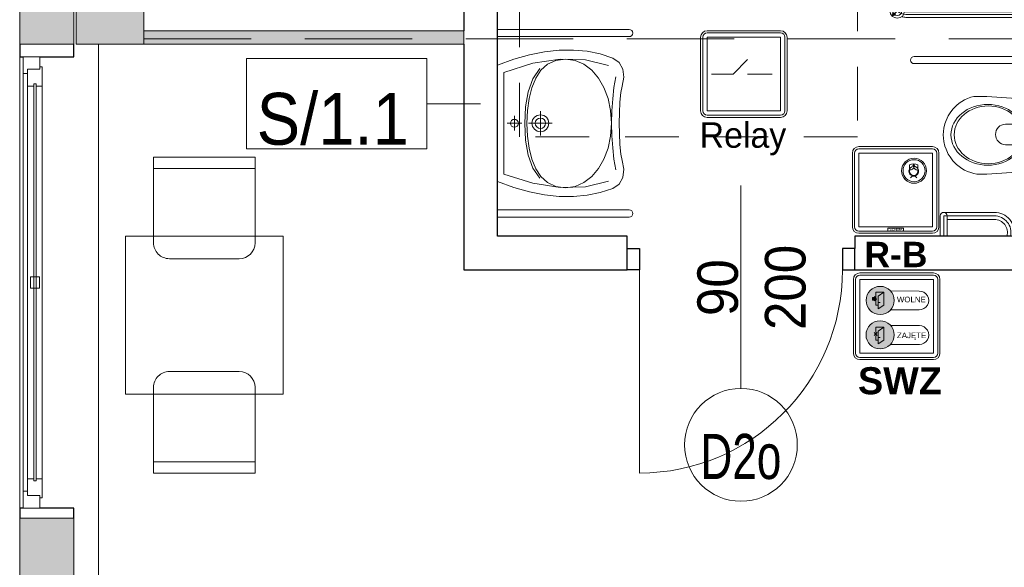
# Model space of a CAD drawing. Header units: centimetres. Extents: x -1253 to 21770, y -8842 to 3590.
# Tile 60 of 120: x -1253 to -816, y 2082 to 2324. Entities that reach past the tile are written whole.
import ezdxf

# ---------------------------------------------------------------- set-up
doc = ezdxf.new("R2010")
doc.units = ezdxf.units.CM
for name, pattern in [('Hidden', [71.4375, 47.625, -23.8125]), ('Ponad', [39.688, 23.813, -15.875]), ('Ukryte', [71.438, 47.625, -23.813])]:
    doc.linetypes.add(name, pattern=pattern)
for name, color, linetype, lineweight in [('A-ANNO-NOTE', 131, 'Continuous', 9), ('A-AREA-IDEN', 2, 'Continuous', 13), ('A-DETL-GENF', 92, 'Continuous', 9), ('A-DETL-HDLN', 90, 'Ukryte', 9), ('A-DETL-MEDM', 33, 'Continuous', 13), ('A-DOOR', 31, 'Continuous', 13), ('A-FLOR-OVHD', 1, 'Ponad', 9), ('A-GLAZ', 151, 'Continuous', 13), ('A-WALL', 113, 'Continuous', 13), ('A-WALL-IDEN', 211, 'Continuous', 13), ('A-WALL-PATT', 111, 'Continuous', 13), ('I-FURN', 30, 'Continuous', 9), ('P-SANR-FIXT', 6, 'Continuous', 9), ('PRZYW_Elementy_inst_przyw', 7, 'Continuous', 9), ('S-COLS', 52, 'Continuous', 13)]:
    doc.layers.add(name, color=color, linetype=linetype, lineweight=lineweight)
doc.styles.add('adam', font='arialbd.ttf')
doc.styles.add('Arial', font='arial.ttf', dxfattribs={"width": 0.9, "height": 18})
doc.styles.add('Arial_1', font='arial.ttf', dxfattribs={"width": 0.7, "height": 20})
doc.styles.add('Arial_11', font='arial.ttf', dxfattribs={"width": 0.85, "height": 23})
doc.styles.add('Arial_12', font='arial.ttf', dxfattribs={"width": 0.9, "height": 23})
doc.styles.add('GENERATED_STYLE_1', font='arial.ttf')

# ---------------------------------------------------------------- blocks, each defined once
blk = doc.blocks.new('M_Concrete-Square-Column - 300 x 300mm-1795931-6_piętro IV __13_80 m_ - stan projektowany')
at = {"layer": 'S-COLS', "lineweight": 9}
blk.add_hatch(color=254, dxfattribs=at).paths.add_polyline_path([(15, -15), (15, 15), (-15, 15), (-15, -15)], flags=0)
for p, q in [((15, 15), (-15, 15)), ((-15, 15), (-15, -15)), ((15, -15), (15, 15)), ((-15, -15), (15, -15))]:
    blk.add_line(p, q, dxfattribs=at)
blk = doc.blocks.new('Blat - Blat-1285693-6_piętro IV __13_80 m_ - stan projektowany')
at = {"layer": 'I-FURN'}
for p, q in [((0, 70), (0, 0)), ((70, 70), (0, 70)), ((70, 0), (70, 70)), ((0, 0), (70, 0))]:
    blk.add_line(p, q, dxfattribs=at)
blk = doc.blocks.new('DRZWI 1S - automatyczna etykieta - Drzwi 90 _łazienkowe_-2364279-6_piętro IV __13_80 m_ - stan projektowany')
at = {"layer": 'A-DETL-GENF'}
for p, q in [((-50.5, 7.5), (-50.5, -2)), ((-45, 7.5), (-50.5, 7.5)), ((-45, -2), (-45, 7.5)), ((50.5, 7.5), (45, 7.5)), ((45, 7.5), (45, -2)), ((50.5, -2), (50.5, 7.5)), ((-50.5, -2), (-45, -2)), ((45, -2), (50.5, -2))]:
    blk.add_line(p, q, dxfattribs=at)
at = {"layer": 'A-DETL-MEDM', "lineweight": 25}
for p, q in [((-45, 7.5), (-50.5, 7.5)), ((-50.5, 7.5), (-50.5, -2)), ((-45, -2), (-45, 7.5)), ((45, -2), (45, 7.5)), ((45, 7.5), (50.5, 7.5)), ((50.5, 7.5), (50.5, -2)), ((-50.5, -2), (-45, -2)), ((50.5, -2), (45, -2))]:
    blk.add_line(p, q, dxfattribs=at)
at = {"layer": 'A-DOOR'}
blk.add_line((45, 7.5), (45, 97.5), dxfattribs=at)
blk.add_arc((45, 7.5), 90, 90, 180, dxfattribs=at)
blk = doc.blocks.new('miska ustępowa dla N_35_5x54 wisząca koło narożna - Type 1-2357505-6_piętro IV __13_80 m_ - stan projektowany')
at = {"layer": 'P-SANR-FIXT'}
for p, q in [((44.09, 92.2), (44.09, 11)), ((47.21, 92.2), (47.21, 11)), ((-23.38, 80.62), (-32.35, 80.62)), ((-23.38, 79.06), (-32.35, 79.06)), ((-23.38, 56.63), (-23.38, 79.06)), ((-21.82, 56.63), (-21.82, 79.06)), ((7.56, 78.51), (9.56, 78.98)), ((9.56, 78.98), (11.02, 79.17)), ((11.02, 79.17), (12.5, 79.25)), ((12.5, 79.25), (13.98, 79.17)), ((13.98, 79.17), (15.44, 78.98)), ((15.44, 78.98), (17.44, 78.51)), ((-32.35, 77.5), (-23.38, 77.5)), ((-24.94, 56.63), (-24.94, 77.5)), ((-0.58, 73.39), (1.02, 74.96)), ((1.02, 74.96), (2.75, 76.27)), ((2.75, 76.27), (4.01, 77.03)), ((4.01, 77.03), (6.13, 78.05)), ((6.13, 78.05), (7.56, 78.51)), ((17.44, 78.51), (18.87, 78.05)), ((18.87, 78.05), (20.99, 77.03)), ((20.99, 77.03), (22.25, 76.27)), ((22.25, 76.27), (23.98, 74.96)), ((23.98, 74.96), (25.58, 73.39)), ((-3.07, 69.78), (-2.34, 71.05)), ((-2.34, 71.05), (-1.51, 72.26)), ((-1.51, 72.26), (-0.58, 73.39)), ((25.58, 73.39), (26.51, 72.26)), ((26.51, 72.26), (27.34, 71.05)), ((27.34, 71.05), (28.07, 69.78)), ((-4.82, 64.32), (-4.57, 65.68)), ((-4.57, 65.68), (-4.19, 67.09)), ((-4.19, 67.09), (-3.69, 68.46)), ((-3.69, 68.46), (-3.07, 69.78)), ((28.07, 69.78), (28.69, 68.46)), ((28.69, 68.46), (29.19, 67.09)), ((29.19, 67.09), (29.57, 65.68)), ((29.57, 65.68), (29.53, 64.32)), ((-4.88, 59.89), (-4.82, 64.32)), ((29.53, 64.32), (29.58, 59.89)), ((-4.56, 55.56), (-4.88, 59.89)), ((29.58, 59.89), (29.22, 55.56)), ((-1.4, 11), (-4.56, 55.56)), ((29.22, 55.56), (26.4, 11)), ((8.17, 46.6), (8.17, 51.72)), ((17.32, 51.72), (17.32, 46.6)), ((16.4, 45.33), (9.09, 45.33)), ((3.32, 37.31), (6.14, 37.31)), ((4.69, 35.9), (4.69, 38.7)), ((18.43, 37.31), (21.25, 37.31)), ((19.8, 35.9), (19.8, 38.7))]:
    blk.add_line(p, q, dxfattribs=at)
for centre in [(4.69, 37.31), (19.8, 37.31)]:
    blk.add_circle(centre, 0.825, dxfattribs=at)
for centre, radius, start, end in [((45.65, 92.2), 1.56, 0, 180), ((-23.38, 79.06), 1.56, 360, 90), ((-23.38, 79.06), 1.56, 270, 360), ((-30.79, 56.63), 5.85, 254.5618, 0), ((-30.79, 56.63), 7.41, 257.8673, 0), ((-30.79, 56.63), 8.97, 260.0004, 0), ((12.74, 51.5), 4.58, 2.8022, 177.1978), ((9.34, 46.48), 1.17, 174.1101, 257.7661), ((16.15, 46.48), 1.17, 282.2339, 5.8899)]:
    blk.add_arc(centre, radius, start, end, dxfattribs=at)
for centre, major_axis, ratio in [((12.55, 59.51), (0, 16.33), 0.823529), ((12.55, 59.26), (0, 15.16), 0.845174)]:
    blk.add_ellipse(centre, major_axis=major_axis, ratio=ratio, dxfattribs=at)
blk = doc.blocks.new('brodzik natryskowy dla N - Type 1-2359080-6_piętro IV __13_80 m_ - stan projektowany')
at = {"layer": 'P-SANR-FIXT'}
for p, q in [((-35.25, 97.25), (-40.13, 102.13)), ((47.11, 102.55), (-33.8, 102.55)), ((-33.8, 101.3), (47.11, 101.3)), ((48.56, 97.25), (53.43, 102.13)), ((47.11, 100.05), (-33.8, 100.05)), ((-40.55, 11.3), (-40.55, 95.8)), ((-39.3, 11), (-39.3, 95.8)), ((-38.05, 11.3), (-38.05, 95.8)), ((51.36, 11.3), (51.36, 95.8)), ((52.61, 11), (52.61, 96)), ((53.86, 11.3), (53.86, 95.8)), ((-26.61, 11.2), (-26.61, 69.6)), ((-23.41, 69.6), (-23.41, 11.2)), ((-22.41, 62.85), (-25.41, 62.85)), ((-22.81, 62.85), (-22.81, 54.35)), ((-22.61, 62.85), (-22.61, 54.35)), ((-22.41, 63.8), (-22.41, 53.4)), ((-22.11, 63.8), (-22.11, 53.4)), ((-21.81, 63.8), (-21.81, 53.4)), ((-21.81, 63.5), (-15.21, 63.5)), ((-21.81, 63.2), (-15.21, 63.2)), ((-21.81, 61.6), (-15.21, 61.6)), ((-21.81, 61.3), (-15.21, 61.3)), ((-15.71, 64.9), (-21.31, 64.9)), ((-15.71, 64.6), (-21.31, 64.6)), ((-15.71, 64.3), (-21.31, 64.3)), ((-15.21, 53.4), (-15.21, 63.8)), ((-14.91, 53.4), (-14.91, 63.8)), ((-14.61, 53.4), (-14.61, 63.8)), ((-21.81, 59.7), (-15.21, 59.7)), ((-21.81, 59.4), (-15.21, 59.4)), ((-21.81, 57.8), (-15.21, 57.8)), ((-21.81, 57.5), (-15.21, 57.5)), ((-5.95, 56.77), (-5.69, 56.88)), ((-5.69, 56.88), (-5.41, 56.96)), ((-5.41, 56.96), (-5.13, 57.01)), ((-5.13, 57.01), (29.82, 57.01)), ((29.82, 57.01), (30.1, 57.01)), ((30.1, 57.01), (30.38, 56.96)), ((30.38, 56.96), (30.65, 56.89)), ((30.65, 56.89), (30.92, 56.78)), ((-22.41, 54.35), (-25.41, 54.35)), ((-21.81, 55.9), (-15.21, 55.9)), ((-21.81, 55.6), (-15.21, 55.6)), ((-21.81, 54), (-15.21, 54)), ((-21.81, 53.7), (-15.21, 53.7)), ((-21.31, 52.9), (-15.71, 52.9)), ((-21.31, 52.6), (-15.71, 52.6)), ((-7.74, 54.37), (-7.7, 54.64)), ((-7.74, 54.09), (-7.74, 54.37)), ((-7.74, 24.55), (-7.74, 54.09)), ((-7.7, 54.64), (-7.62, 54.91)), ((-7.62, 54.91), (-7.52, 55.18)), ((-7.52, 55.18), (-7.4, 55.43)), ((-7.4, 55.43), (-7.25, 55.67)), ((-7.25, 55.67), (-7.07, 55.9)), ((-7.07, 55.9), (-6.88, 56.11)), ((-6.88, 56.11), (-6.67, 56.31)), ((-6.67, 56.31), (-6.44, 56.49)), ((-6.44, 56.49), (-6.2, 56.64)), ((-6.2, 56.64), (-5.95, 56.77)), ((-5.29, 56.03), (-5.37, 32.6)), ((-2.15, 56.03), (-5.29, 56.03)), ((-4.6, 52.36), (-4.48, 52.43)), ((-4.48, 52.43), (-4.35, 52.49)), ((-4.35, 52.49), (-4.21, 52.54)), ((-4.21, 52.54), (-4.07, 52.58)), ((-4.07, 52.58), (-3.93, 52.6)), ((-3.93, 52.6), (-3.78, 52.61)), ((-3.78, 52.61), (-3.63, 52.6)), ((-3.63, 52.6), (-3.48, 52.58)), ((-3.48, 52.58), (-3.34, 52.54)), ((-3.34, 52.54), (-3.21, 52.49)), ((-3.21, 52.49), (-3.08, 52.43)), ((-3.08, 52.43), (-2.96, 52.36)), ((-2.15, 32.63), (-2.15, 56.03)), ((26.92, 56.03), (30.07, 56.03)), ((26.92, 56.03), (26.92, 32.43)), ((30.07, 32.63), (30.07, 56.03)), ((30.92, 56.78), (31.17, 56.66)), ((31.17, 56.66), (31.41, 56.51)), ((31.41, 56.51), (31.64, 56.34)), ((31.64, 56.34), (31.85, 56.14)), ((31.85, 56.14), (32.05, 55.93)), ((32.05, 55.93), (32.22, 55.71)), ((32.22, 55.71), (32.38, 55.46)), ((32.38, 55.46), (32.51, 55.21)), ((32.51, 55.21), (32.61, 54.94)), ((32.61, 54.94), (32.69, 54.67)), ((32.69, 54.67), (32.74, 54.38)), ((32.74, 54.38), (32.74, 24.86)), ((-21.31, 52.3), (-15.71, 52.3)), ((-5.24, 51.15), (-5.23, 51.29)), ((-5.23, 51), (-5.24, 51.15)), ((-5.23, 51.29), (-5.21, 51.44)), ((-5.21, 50.85), (-5.23, 51)), ((-5.21, 51.44), (-5.18, 51.58)), ((-5.18, 50.71), (-5.21, 50.85)), ((-5.18, 51.58), (-5.13, 51.71)), ((-5.13, 50.58), (-5.18, 50.71)), ((-5.13, 51.71), (-5.07, 51.84)), ((-5.07, 50.45), (-5.13, 50.58)), ((-5.07, 51.84), (-4.99, 51.96)), ((-4.99, 50.33), (-5.07, 50.45)), ((-4.99, 51.96), (-4.91, 52.08)), ((-4.91, 50.21), (-4.99, 50.33)), ((-4.91, 52.08), (-4.81, 52.18)), ((-4.81, 50.11), (-4.91, 50.21)), ((-4.81, 52.18), (-4.71, 52.27)), ((-4.71, 50.02), (-4.81, 50.11)), ((-4.71, 52.27), (-4.6, 52.36)), ((-4.6, 49.93), (-4.71, 50.02)), ((-4.48, 49.86), (-4.6, 49.93)), ((-4.35, 49.8), (-4.48, 49.86)), ((-4.21, 49.75), (-4.35, 49.8)), ((-4.07, 49.71), (-4.21, 49.75)), ((-3.93, 49.69), (-4.07, 49.71)), ((-3.78, 49.68), (-3.93, 49.69)), ((-3.48, 49.71), (-3.63, 49.69)), ((-3.34, 49.75), (-3.48, 49.71)), ((-3.21, 49.8), (-3.34, 49.75)), ((-3.08, 49.86), (-3.21, 49.8)), ((-2.96, 49.93), (-3.08, 49.86)), ((-2.96, 52.36), (-2.85, 52.27)), ((-2.85, 50.02), (-2.96, 49.93)), ((-2.85, 52.27), (-2.74, 52.18)), ((-2.74, 50.11), (-2.85, 50.02)), ((-2.74, 52.18), (-2.65, 52.08)), ((-2.65, 50.21), (-2.74, 50.11)), ((-2.65, 52.08), (-2.56, 51.96)), ((-2.56, 50.33), (-2.65, 50.21)), ((-2.56, 51.96), (-2.49, 51.84)), ((-2.49, 50.45), (-2.56, 50.33)), ((-2.49, 51.84), (-2.43, 51.71)), ((-2.43, 50.58), (-2.49, 50.45)), ((-2.43, 51.71), (-2.38, 51.58)), ((-2.38, 50.71), (-2.43, 50.58)), ((-2.38, 51.58), (-2.34, 51.44)), ((-2.34, 50.85), (-2.38, 50.71)), ((-2.34, 51.44), (-2.32, 51.29)), ((-2.32, 51), (-2.34, 50.85)), ((-2.32, 51.29), (-2.31, 51.15)), ((-2.31, 51.15), (-2.32, 51)), ((-45.5, 27.16), (-29.67, 31)), ((-44.99, 32.02), (-31.46, 34.32)), ((-29.67, 31), (-44.99, 32.02)), ((-5.37, 32.6), (-5.32, 31.71)), ((-5.32, 31.71), (-5.19, 30.85)), ((-5.19, 30.85), (-4.98, 30.01)), ((26.92, 32.43), (-2.15, 32.63)), ((-2.03, 31.55), (-2.11, 32.1)), ((-1.89, 31.01), (-2.03, 31.55)), ((-1.71, 30.51), (-1.89, 31.01)), ((26.48, 30.51), (26.66, 31.01)), ((26.66, 31.01), (26.8, 31.55)), ((26.8, 31.55), (26.88, 32.1)), ((29.97, 30.85), (29.75, 30.01)), ((30.1, 31.71), (29.97, 30.85)), ((30.15, 32.6), (30.1, 31.71)), ((-29.41, 26.14), (-45.5, 27.16)), ((-4.98, 30.01), (-4.68, 29.22)), ((-4.68, 29.22), (-4.32, 28.45)), ((-4.32, 28.45), (-3.88, 27.74)), ((-3.88, 27.74), (-3.38, 27.07)), ((-3.38, 27.07), (-2.82, 26.45)), ((-2.82, 26.45), (-2.2, 25.89)), ((-1.47, 30.02), (-1.71, 30.51)), ((-1.19, 29.56), (-1.47, 30.02)), ((-0.87, 29.14), (-1.19, 29.56)), ((-0.51, 28.74), (-0.87, 29.14)), ((-0.12, 28.38), (-0.51, 28.74)), ((0.31, 28.06), (-0.12, 28.38)), ((0.76, 27.79), (0.31, 28.06)), ((1.25, 27.55), (0.76, 27.79)), ((1.76, 27.36), (1.25, 27.55)), ((2.29, 27.23), (1.76, 27.36)), ((2.84, 27.14), (2.29, 27.23)), ((3.4, 27.11), (2.84, 27.14)), ((4.41, 27.12), (3.4, 27.11)), ((3.78, 27.12), (21.37, 27.12)), ((4.41, 23.89), (4.41, 27.12)), ((21.37, 27.12), (21.94, 27.14)), ((21.94, 27.14), (22.49, 27.23)), ((22.49, 27.23), (23.02, 27.36)), ((23.02, 27.36), (23.53, 27.55)), ((23.53, 27.55), (24.01, 27.79)), ((24.01, 27.79), (24.47, 28.06)), ((24.47, 28.06), (24.89, 28.38)), ((24.89, 28.38), (25.29, 28.74)), ((25.29, 28.74), (25.65, 29.14)), ((25.65, 29.14), (25.96, 29.56)), ((25.96, 29.56), (26.24, 30.02)), ((26.24, 30.02), (26.48, 30.51)), ((27.59, 26.45), (26.98, 25.89)), ((28.16, 27.07), (27.59, 26.45)), ((28.66, 27.74), (28.16, 27.07)), ((29.09, 28.45), (28.66, 27.74)), ((29.46, 29.22), (29.09, 28.45)), ((29.75, 30.01), (29.46, 29.22)), ((-46.26, 23.33), (-29.41, 26.14)), ((-29.41, 21.8), (-46.26, 23.33)), ((-7.7, 24.28), (-7.74, 24.55)), ((-7.62, 24.01), (-7.7, 24.28)), ((-7.51, 23.75), (-7.62, 24.01)), ((-7.38, 23.5), (-7.51, 23.75)), ((-7.23, 23.25), (-7.38, 23.5)), ((-7.05, 23.02), (-7.23, 23.25)), ((-6.85, 22.81), (-7.05, 23.02)), ((-6.64, 22.61), (-6.85, 22.81)), ((-6.41, 22.43), (-6.64, 22.61)), ((-6.17, 22.27), (-6.41, 22.43)), ((-5.92, 22.14), (-6.17, 22.27)), ((-5.66, 22.03), (-5.92, 22.14)), ((-5.39, 21.95), (-5.66, 22.03)), ((-5.12, 21.9), (-5.39, 21.95)), ((-4.84, 21.88), (-5.12, 21.9)), ((10.32, 21.88), (-4.84, 21.88)), ((-2.2, 25.89), (-1.53, 25.38)), ((-1.53, 25.38), (-0.81, 24.95)), ((-0.81, 24.95), (-0.05, 24.58)), ((-0.05, 24.58), (0.75, 24.29)), ((0.75, 24.29), (1.58, 24.07)), ((1.58, 24.07), (2.44, 23.94)), ((2.44, 23.94), (4.41, 23.89)), ((22.33, 23.94), (3.78, 23.89)), ((11.19, 23.94), (13.8, 23.94)), ((11.19, 21.67), (11.19, 23.94)), ((13.8, 23.94), (13.8, 21.67)), ((30.14, 21.88), (14.73, 21.88)), ((23.2, 24.07), (22.33, 23.94)), ((24.03, 24.29), (23.2, 24.07)), ((24.83, 24.58), (24.03, 24.29)), ((25.59, 24.95), (24.83, 24.58)), ((26.31, 25.38), (25.59, 24.95)), ((26.98, 25.89), (26.31, 25.38)), ((30.36, 21.95), (30.1, 21.9)), ((30.62, 22.03), (30.14, 21.88)), ((30.87, 22.14), (30.62, 22.03)), ((31.12, 22.28), (30.87, 22.14)), ((31.36, 22.44), (31.12, 22.28)), ((31.59, 22.62), (31.36, 22.44)), ((31.81, 22.82), (31.59, 22.62)), ((32.01, 23.04), (31.81, 22.82)), ((32.19, 23.27), (32.01, 23.04)), ((32.35, 23.52), (32.19, 23.27)), ((32.49, 23.77), (32.35, 23.52)), ((32.6, 24.04), (32.49, 23.77)), ((32.68, 24.31), (32.6, 24.04)), ((32.74, 24.58), (32.68, 24.31)), ((32.74, 24.86), (32.74, 24.58)), ((-45.75, 19.5), (-29.41, 21.8)), ((-28.14, 17.71), (-45.75, 19.5)), ((-44.99, 15.67), (-28.14, 17.71)), ((10.54, 20.79), (14.45, 20.79)), ((10.54, 11.52), (10.54, 20.79)), ((14.44, 21.54), (10.55, 21.51)), ((13.8, 21.67), (11.19, 21.67)), ((14.45, 11.52), (14.45, 20.79)), ((-27.37, 14.39), (-44.99, 15.67)), ((-44.73, 12.86), (-27.37, 14.39)), ((-42.55, 11.3), (-42.55, 11)), ((-36.05, 11.3), (-42.55, 11.3)), ((-36.05, 11), (-36.05, 11.3)), ((14.45, 11.52), (10.54, 11.52)), ((49.36, 11.3), (49.36, 11)), ((55.86, 11.3), (49.36, 11.3)), ((55.86, 11), (55.86, 11.3))]:
    blk.add_line(p, q, dxfattribs=at)
for centre, radius in [((-37.69, 99.69), 3.25), ((-39.18, 101.17), 0.62), ((-37.69, 99.69), 2.1), ((-39.18, 101.17), 0.32), ((51, 99.69), 3.25), ((51, 99.69), 2.1), ((52.48, 101.17), 0.62), ((52.48, 101.17), 0.32), ((-36.21, 98.2), 0.62), ((-36.21, 98.2), 0.32), ((49.51, 98.2), 0.62), ((49.51, 98.2), 0.32), ((-3.85, 51.24), 1.5), ((28.59, 51.18), 1.5), ((-3.77, 33.05), 1.5), ((28.71, 33.24), 1.5), ((12.42, 25.5), 1.5)]:
    blk.add_circle(centre, radius, dxfattribs=at)
for centre, radius, start, end in [((-33.8, 95.8), 5.5, 90, 180), ((-33.8, 95.8), 6.75, 90, 106.4965), ((47.11, 95.8), 6.75, 73.5035, 90), ((47.11, 95.8), 5.5, 0, 90), ((-33.8, 95.8), 6.75, 163.5035, 180), ((-33.8, 95.8), 4.25, 171.1489, 180), ((-33.8, 95.8), 4.25, 90, 98.8511), ((47.11, 95.8), 4.25, 81.1489, 90), ((47.11, 95.8), 4.25, 0, 8.8511), ((47.11, 95.8), 6.75, 0, 16.4965), ((-25.01, 69.6), 1.6, 0, 180), ((-21.31, 63.8), 1.1, 90, 180), ((-21.31, 63.8), 0.8, 90, 180), ((-21.31, 63.8), 0.5, 90, 180), ((-15.71, 63.8), 1.1, 0, 90), ((-15.71, 63.8), 0.8, 0, 90), ((-15.71, 63.8), 0.5, 0, 90), ((-21.31, 53.4), 1.1, 180, 270), ((-21.31, 53.4), 0.8, 180, 270), ((-21.31, 53.4), 0.5, 180, 270), ((-15.71, 53.4), 0.5, 270, 0), ((-15.71, 53.4), 0.8, 270, 0), ((-15.71, 53.4), 1.1, 270, 0)]:
    blk.add_arc(centre, radius, start, end, dxfattribs=at)
blk.add_ellipse((-23.14, 58.6), major_axis=(0, 0.325), ratio=0.224951, dxfattribs=at)
blk = doc.blocks.new('umywalka dla N_65x56 koło - Type 1-2359175-6_piętro IV __13_80 m_ - stan projektowany')
at = {"layer": 'P-SANR-FIXT'}
for p, q in [((-29.1, -65.9), (-29.1, -7.5)), ((-25.9, -65.9), (-25.9, -7.5)), ((-15.89, -14.7), (-13.31, -7.5)), ((38.31, -7.5), (40.89, -14.7)), ((50.9, -65.9), (50.9, -7.5)), ((54.1, -7.5), (54.1, -65.9)), ((-14.09, -23.15), (-10.01, -10.3)), ((-10.01, -10.3), (12.5, -10.3)), ((12.5, -10.3), (35.01, -10.3)), ((12.5, -18.23), (12.5, -11.72)), ((35.01, -10.3), (39.09, -23.15)), ((-17.85, -21.67), (-15.89, -14.7)), ((15.75, -14.98), (9.25, -14.98)), ((10.89, -14.3), (10.75, -14.98)), ((10.75, -14.98), (10.89, -15.66)), ((11.26, -13.74), (10.89, -14.3)), ((10.89, -15.66), (11.26, -16.21)), ((11.82, -13.36), (11.26, -13.74)), ((11.26, -16.21), (11.82, -16.59)), ((12.5, -13.22), (11.82, -13.36)), ((11.82, -16.59), (12.5, -16.73)), ((13.18, -13.36), (12.5, -13.22)), ((12.5, -16.73), (13.18, -16.59)), ((13.74, -13.74), (13.18, -13.36)), ((13.18, -16.59), (13.74, -16.21)), ((14.11, -14.3), (13.74, -13.74)), ((13.74, -16.21), (14.11, -15.66)), ((14.25, -14.98), (14.11, -14.3)), ((14.11, -15.66), (14.25, -14.98)), ((40.89, -14.7), (42.85, -21.67)), ((-19.18, -28.39), (-17.85, -21.67)), ((-1.64, -21.13), (-7.38, -23.21)), ((-3.39, -22.67), (1.45, -21.46)), ((5.06, -19.92), (-1.64, -21.13)), ((1.45, -21.46), (6.76, -20.76)), ((12.43, -19.54), (5.06, -19.92)), ((6.76, -20.76), (12.43, -20.54)), ((19.81, -19.92), (12.43, -19.54)), ((12.43, -20.54), (18.1, -20.76)), ((12.5, -31.76), (12.5, -21.26)), ((18.1, -20.76), (23.42, -21.46)), ((26.51, -21.13), (19.81, -19.92)), ((23.42, -21.46), (28.26, -22.67)), ((32.25, -23.21), (26.51, -21.13)), ((42.85, -21.67), (44.18, -28.39)), ((-15.95, -35.24), (-14.09, -23.15)), ((-7.38, -23.21), (-11.89, -26.24)), ((-11.14, -26.76), (-7.63, -24.42)), ((-7.63, -24.42), (-3.39, -22.67)), ((9.04, -25.06), (8.75, -26.51)), ((9.85, -23.86), (9.04, -25.06)), ((11.04, -23.06), (9.85, -23.86)), ((10.38, -25.62), (10.2, -26.51)), ((10.87, -24.89), (10.38, -25.62)), ((11.61, -24.39), (10.87, -24.89)), ((12.5, -22.76), (11.04, -23.06)), ((12.5, -24.21), (11.61, -24.39)), ((13.96, -23.06), (12.5, -22.76)), ((13.39, -24.39), (12.5, -24.21)), ((14.13, -24.89), (13.39, -24.39)), ((15.15, -23.86), (13.96, -23.06)), ((14.62, -25.62), (14.13, -24.89)), ((14.8, -26.51), (14.62, -25.62)), ((15.96, -25.06), (15.15, -23.86)), ((16.25, -26.51), (15.96, -25.06)), ((28.26, -22.67), (32.5, -24.42)), ((36.76, -26.24), (32.25, -23.21)), ((32.5, -24.42), (36.01, -26.76)), ((39.09, -23.15), (40.95, -35.24)), ((-19.89, -34.88), (-19.18, -28.39)), ((-15.49, -33.33), (-13.8, -29.72)), ((-13.8, -29.72), (-11.14, -26.76)), ((7.16, -26.51), (17.84, -26.51)), ((8.75, -26.51), (9.04, -27.97)), ((9.04, -27.97), (9.85, -29.16)), ((9.85, -29.16), (11.04, -29.97)), ((10.2, -26.51), (10.38, -27.41)), ((10.38, -27.41), (10.87, -28.14)), ((10.87, -28.14), (11.61, -28.63)), ((11.04, -29.97), (12.5, -30.26)), ((11.61, -28.63), (12.5, -28.81)), ((12.5, -28.81), (13.39, -28.63)), ((12.5, -30.26), (13.96, -29.97)), ((13.39, -28.63), (14.13, -28.14)), ((13.96, -29.97), (15.15, -29.16)), ((14.13, -28.14), (14.62, -27.41)), ((14.62, -27.41), (14.8, -26.51)), ((15.15, -29.16), (15.96, -27.97)), ((15.96, -27.97), (16.25, -26.51)), ((36.01, -26.76), (38.67, -29.72)), ((38.67, -29.72), (40.36, -33.33)), ((44.18, -28.39), (44.89, -34.88)), ((-19.97, -41.14), (-19.89, -34.88)), ((-16.08, -37.64), (-15.49, -33.33)), ((40.36, -33.33), (40.95, -37.64)), ((44.89, -34.88), (44.97, -41.14)), ((-15.49, -41.92), (-16.08, -37.64)), ((-15.64, -46.48), (-15.95, -35.24)), ((40.95, -37.64), (40.36, -41.92)), ((40.95, -35.24), (40.64, -46.48)), ((-19.42, -47.19), (-19.97, -41.14)), ((-13.79, -45.83), (-15.49, -41.92)), ((40.36, -41.92), (38.68, -45.83)), ((44.97, -41.14), (44.42, -47.19)), ((-18.22, -53.01), (-19.42, -47.19)), ((-13.17, -56.78), (-15.64, -46.48)), ((-11.11, -49.31), (-13.79, -45.83)), ((38.68, -45.83), (36.03, -49.31)), ((40.64, -46.48), (38.17, -56.78)), ((44.42, -47.19), (43.22, -53.01)), ((-7.59, -52.29), (-11.11, -49.31)), ((-3.33, -54.72), (-7.59, -52.29)), ((32.54, -52.29), (28.31, -54.72)), ((36.03, -49.31), (32.54, -52.29)), ((-16.38, -58.62), (-18.22, -53.01)), ((1.52, -56.54), (-3.33, -54.72)), ((6.84, -57.67), (1.52, -56.54)), ((23.49, -56.54), (18.18, -57.67)), ((28.31, -54.72), (23.49, -56.54)), ((43.22, -53.01), (41.38, -58.62)), ((-14.43, -61.47), (-16.38, -58.62)), ((-8.14, -60.01), (-3.44, -59.13)), ((-3.44, -59.13), (1.64, -58.58)), ((1.64, -58.58), (6.99, -58.24)), ((12.52, -58.06), (6.84, -57.67)), ((6.99, -58.24), (12.48, -58.02)), ((12.48, -58.02), (17.98, -58.24)), ((18.18, -57.67), (12.52, -58.06)), ((17.98, -58.24), (23.33, -58.58)), ((23.33, -58.58), (28.41, -59.13)), ((28.41, -59.13), (33.11, -60.01)), ((41.38, -58.62), (39.43, -61.47)), ((-11.49, -63.08), (-14.43, -61.47)), ((-7.9, -63.51), (-11.49, -63.08)), ((-3.96, -62.78), (-7.9, -63.51)), ((-1.14, -62.22), (-3.96, -62.78)), ((3.08, -61.79), (-1.14, -62.22)), ((7.9, -61.54), (3.08, -61.79)), ((12.5, -61.51), (7.9, -61.54)), ((17.1, -61.54), (12.5, -61.51)), ((21.92, -61.79), (17.1, -61.54)), ((26.14, -62.22), (21.92, -61.79)), ((28.96, -62.78), (26.14, -62.22)), ((32.9, -63.51), (28.96, -62.78)), ((36.49, -63.08), (32.9, -63.51)), ((39.43, -61.47), (36.49, -63.08))]:
    blk.add_line(p, q, dxfattribs=at)
for centre in [(-27.5, -65.9), (52.5, -65.9)]:
    blk.add_arc(centre, 1.6, 180, 0, dxfattribs=at)
blk = doc.blocks.new('krzesło - krzesło-823058-6_piętro IV __13_80 m_ - stan projektowany')
at = {"layer": 'I-FURN'}
for p, q in [((-22.5, 22.5), (-22.5, -15.5)), ((22.5, 22.5), (-22.5, 22.5)), ((22.5, -15.5), (22.5, 22.5)), ((22.5, 17.5), (-22.5, 17.5)), ((-15.5, -22.5), (15.5, -22.5))]:
    blk.add_line(p, q, dxfattribs=at)
for centre, start, end in [((-15.5, -15.5), 180, 270), ((15.5, -15.5), 270, 0)]:
    blk.add_arc(centre, 7, start, end, dxfattribs=at)
blk = doc.blocks.new('krzesło - krzesło-1270919-6_piętro IV __13_80 m_ - stan projektowany')
at = {"layer": 'I-FURN'}
for p, q in [((-15.5, 22.5), (15.5, 22.5)), ((-22.5, -22.5), (-22.5, 15.5)), ((22.5, 15.5), (22.5, -22.5)), ((22.5, -17.5), (-22.5, -17.5)), ((22.5, -22.5), (-22.5, -22.5))]:
    blk.add_line(p, q, dxfattribs=at)
for centre, start, end in [((-15.5, 15.5), 90, 180), ((15.5, 15.5), 360, 90)]:
    blk.add_arc(centre, 7, start, end, dxfattribs=at)
blk = doc.blocks.new('Okno - automatyczna etykieta - 200x165 _projektowane_-2617392-6_piętro IV __13_80 m_ - stan projektowany')
at = {"layer": 'A-GLAZ'}
for p, q in [((-92.5, 10.5), (-100, 10.5)), ((-100, 10.5), (-100, 3)), ((-100, 10.5), (100, 10.5)), ((-92.5, 8.5), (-92.5, 10.5)), ((92.5, 10.5), (-92.5, 10.5)), ((100, 10.5), (92.5, 10.5)), ((92.5, 10.5), (92.5, 8.5)), ((100, 3), (100, 10.5)), ((-87, 8.5), (-94.5, 8.5)), ((-94.5, 8.5), (-94.5, 3)), ((-94.5, 3), (-94.5, 8.5)), ((-94.5, 8.5), (-92.5, 8.5)), ((88, 5.75), (-88, 5.75)), ((-88, 5.75), (-88, 4.75)), ((-88, 4.75), (-88, 5.75)), ((-88, 5.75), (-87, 5.75)), ((-88, 4.75), (88, 4.75)), ((-87, 4.75), (-88, 4.75)), ((-87, 5.75), (-87, 8.5)), ((87, 8.5), (-87, 8.5)), ((-87, 2), (-87, 4.75)), ((2.5, 7.25), (-2.5, 7.25)), ((-2.5, 7.25), (-2.5, 3.25)), ((2.5, 3.25), (2.5, 7.25)), ((94.5, 8.5), (87, 8.5)), ((87, 8.5), (87, 5.75)), ((87, 5.75), (88, 5.75)), ((87, 4.75), (87, 2)), ((88, 4.75), (87, 4.75)), ((88, 4.75), (88, 5.75)), ((88, 5.75), (88, 4.75)), ((92.5, 8.5), (94.5, 8.5)), ((94.5, 3), (94.5, 8.5)), ((94.5, 8.5), (94.5, 3)), ((-100, 3), (-94.5, 3)), ((-94.5, 3), (-95.5, 3)), ((-95.5, 3), (-95.5, 2)), ((-95.5, 2), (-87, 2)), ((87, 2), (-87, 2)), ((-2.5, 3.25), (2.5, 3.25)), ((87, 2), (95.5, 2)), ((95.5, 3), (94.5, 3)), ((94.5, 3), (100, 3)), ((95.5, 2), (95.5, 3))]:
    blk.add_line(p, q, dxfattribs=at)
blk = doc.blocks.new('ET sciana_AT7 - 10mm-2270614-6_piętro IV __13_80 m_ - stan projektowany')
at = {"layer": 'A-WALL-IDEN'}
for p, q in [((-0.4, 0.196875), (0.4, 0.196875)), ((-0.4, -0.203125), (-0.4, 0.196875)), ((0.4, 0.196875), (0.4, -0.203125)), ((-0.4, -0.203125), (0.4, -0.203125))]:
    blk.add_line(p, q, dxfattribs=at)
blk = doc.blocks.new('Ikona2')
at = {"layer": 'PRZYW_Elementy_inst_przyw'}
h = blk.add_hatch(color=106, dxfattribs=at)
h.dxf.hatch_style = 1
h.paths.add_polyline_path([(0.1, -0.27), (-0.1, -0.27), (-0.1, -0.5), (0.1, -0.5)])
h.paths.add_polyline_path([(0.1, -0.5), (-0.1, -0.5), (-0.1, -0.7), (0.1, -0.7)])
h.paths.add_polyline_path([(0.34, -0.5), (0.1, -0.5), (0.1, -0.7), (0.34, -0.7)])
h.paths.add_polyline_path([(-0.1, -0.5), (-0.34, -0.5), (-0.34, -0.7), (-0.1, -0.7)])
h.paths.add_polyline_path([(0.1, -0.7), (-0.1, -0.7), (-0.1, -0.94), (0.1, -0.94)])
at = {"layer": 'PRZYW_Elementy_inst_przyw', "color": 106}
for p, q in [((-1.58, -1.86), (-1.58, -0.37)), ((1.58, -1.86), (1.58, -0.37))]:
    blk.add_line(p, q, dxfattribs=at)
for points in [[(0.34, -0.5), (0.34, -0.7), (-0.34, -0.7), (-0.34, -0.5)], [(-0.1, -0.27), (0.1, -0.27), (0.1, -0.94), (-0.1, -0.94)]]:
    blk.add_lwpolyline(points, close=True, dxfattribs=at)
for centre, radius, start, end in [((0, -3.55), 3.55, 63.5398, 116.4602), ((0, -2.84), 1.85, 31.7978, 276.8309), ((0.01, -2.9), 1.6, 156.7793, 23.2207), ((0, -2.85), 1.65, 89.6447, 89.8927), ((-0.01, -2.84), 1.86, 277.2029, 31.4258), ((0, -6.13), 1.43, 32.8175, 147.1825)]:
    blk.add_arc(centre, radius, start, end, dxfattribs=at)
at = {"layer": 'PRZYW_Elementy_inst_przyw', "color": 106, "lineweight": 5}
for centre, start, end in [((-1.13, -1.18), 253.1892, 358.3615), ((1.15, -1.18), 181.6385, 286.8108)]:
    blk.add_arc(centre, 1.14, start, end, dxfattribs=at)
blk = doc.blocks.new('R-B')
at = {"layer": 'PRZYW_Elementy_inst_przyw'}
for p, q in [((16.32, 0), (-16.32, 0)), ((-19.2, -2.88), (-19.2, -35.52)), ((-18.24, -2.88), (-18.24, -35.52)), ((-16.32, -0.96), (16.32, -0.96)), ((18.24, -2.88), (18.24, -35.52)), ((19.2, -35.52), (19.2, -2.88)), ((-16.32, -37.44), (16.32, -37.44)), ((-16.32, -38.4), (16.32, -38.4))]:
    blk.add_line(p, q, dxfattribs=at)
at = {"layer": 'PRZYW_Elementy_inst_przyw', "color": 7}
blk.add_lwpolyline([(-16.32, -2.88), (16.32, -2.88), (16.32, -35.52), (-16.32, -35.52)], close=True, dxfattribs=at)
at = {"layer": 'PRZYW_Elementy_inst_przyw', "color": 0}
blk.add_lwpolyline([(-3.49, -36.08), (3.49, -36.08), (3.49, -37.44), (-3.49, -37.44)], close=True, dxfattribs=at)
at = {"layer": 'PRZYW_Elementy_inst_przyw', "lineweight": 5}
for radius in [5.55, 4.87]:
    blk.add_circle((8.16, -10.7), radius, dxfattribs=at)
at = {"layer": 'PRZYW_Elementy_inst_przyw'}
for centre, radius, start, end in [((-16.32, -2.88), 2.88, 90, 180), ((16.32, -2.88), 2.88, 0, 90), ((-16.32, -2.88), 1.92, 90, 180), ((16.32, -2.88), 1.92, 0, 90), ((-16.32, -35.52), 2.88, 180, 270), ((-16.32, -35.52), 1.92, 180, 270), ((16.32, -35.52), 2.88, 270, 0), ((16.32, -35.52), 1.92, 270, 0)]:
    blk.add_arc(centre, radius, start, end, dxfattribs=at)
at = {"layer": 'PRZYW_Elementy_inst_przyw', "lineweight": 5, "xscale": 1.155937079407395, "yscale": 1.155937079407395, "zscale": 1.155937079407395}
blk.add_blockref('Ikona2', (8.03, -7.61), dxfattribs=at)
at = {"layer": 'PRZYW_Elementy_inst_przyw', "color": 0, "insert": (-2.71, -36.19), "char_height": 1.056, "attachment_point": 1}
blk.add_mtext_dynamic_manual_height_columns('SCHIMA', width=11.8192, gutter_width=12.5, heights=[0], dxfattribs=at)
at = {"layer": 'PRZYW_Elementy_inst_przyw', "color": 7, "linetype": 'Continuous', "lineweight": -3, "style": 'adam'}
blk.add_attdef('NAZWA', (-13.85, -53.45), '', height=11.25, dxfattribs=at)
blk = doc.blocks.new('relay')
at = {"layer": 'PRZYW_Elementy_inst_przyw', "lineweight": 20}
for p, q in [((16.32, 0), (-16.32, 0)), ((-19.2, -2.88), (-19.2, -35.52)), ((-18.24, -2.88), (-18.24, -35.52)), ((-16.32, -0.96), (16.32, -0.96)), ((18.24, -2.88), (18.24, -35.52)), ((19.2, -35.52), (19.2, -2.88)), ((-16.32, -37.44), (16.32, -37.44)), ((-16.32, -38.4), (16.32, -38.4))]:
    blk.add_line(p, q, dxfattribs=at)
at = {"layer": 'PRZYW_Elementy_inst_przyw', "lineweight": 5}
for p, q in [((-4.68, -19.2), (1.56, -12.67)), ((-14.36, -19.2), (-4.68, -19.2)), ((1.56, -19.2), (12.59, -19.2))]:
    blk.add_line(p, q, dxfattribs=at)
at = {"layer": 'PRZYW_Elementy_inst_przyw', "color": 7, "lineweight": 20}
blk.add_lwpolyline([(-16.32, -2.88), (16.32, -2.88), (16.32, -35.52), (-16.32, -35.52)], close=True, dxfattribs=at)
at = {"layer": 'PRZYW_Elementy_inst_przyw', "lineweight": 20}
for centre, radius, start, end in [((-16.32, -2.88), 2.88, 90, 180), ((16.32, -2.88), 2.88, 0, 90), ((-16.32, -2.88), 1.92, 90, 180), ((16.32, -2.88), 1.92, 0, 90), ((-16.32, -35.52), 2.88, 180, 270), ((-16.32, -35.52), 1.92, 180, 270), ((16.32, -35.52), 2.88, 270, 0), ((16.32, -35.52), 1.92, 270, 0)]:
    blk.add_arc(centre, radius, start, end, dxfattribs=at)
at = {"layer": 'PRZYW_Elementy_inst_przyw', "color": 7, "linetype": 'Continuous', "lineweight": -3}
blk.add_attdef('RELAY', (-19.65, -51.84), '', height=11.25, dxfattribs=at)
blk = doc.blocks.new('Sygnalizator Wolne-Zajęte')
at = {"linetype": 'Continuous', "lineweight": 20, "true_color": 0x139b48}
h = blk.add_hatch(color=114, dxfattribs=at)
h.dxf.hatch_style = 1
edge = h.paths.add_edge_path()
edge.add_arc((6.13, -12.18), 6.24, 0, 360)
at = {"linetype": 'Continuous', "lineweight": 20, "true_color": 0xffffff}
h = blk.add_hatch(color=7, dxfattribs=at)
h.dxf.hatch_style = 1
h.paths.add_polyline_path([(2.79, -10.93), (3.54, -10.93), (3.54, -10.4), (4.49, -11.58), (3.54, -12.43), (3.54, -12.09), (2.79, -12.09)])
at = {"linetype": 'Continuous', "lineweight": 20, "true_color": 0xcd2027}
h = blk.add_hatch(color=242, dxfattribs=at)
h.dxf.hatch_style = 1
edge = h.paths.add_edge_path()
edge.add_arc((6.08, -27.43), 6.24, 0, 360)
at = {"color": 7, "linetype": 'Continuous', "lineweight": 20, "true_color": 0xffffff}
for p, q in [((7.71, -8.56), (4.17, -8.56)), ((4.17, -8.56), (4.17, -10.92)), ((5.21, -10.22), (7.71, -8.56)), ((7.71, -8.56), (7.71, -14.23)), ((3.54, -10.93), (3.54, -10.4)), ((3.54, -10.4), (4.49, -11.58)), ((4.49, -11.58), (3.54, -12.43)), ((3.54, -12.43), (3.54, -12.09)), ((4.17, -12.19), (4.17, -14.23)), ((5.21, -10.22), (5.21, -15.89)), ((5.21, -13.06), (6.09, -13.06)), ((4.17, -14.23), (5.21, -14.23)), ((5.21, -15.89), (7.71, -14.23)), ((7.71, -24.08), (4.17, -24.08)), ((4.17, -24.08), (4.17, -26.44)), ((5.21, -25.74), (7.71, -24.08)), ((5.21, -25.74), (5.21, -31.41)), ((7.71, -24.08), (7.71, -29.74)), ((4.72, -26.44), (3.48, -27.71)), ((3.5, -26.44), (4.75, -27.71)), ((4.17, -27.71), (4.17, -29.74)), ((4.17, -29.74), (5.21, -29.74)), ((5.21, -28.57), (6.09, -28.57)), ((5.21, -31.41), (7.71, -29.74))]:
    blk.add_line(p, q, dxfattribs=at)
at = {"color": 251, "linetype": 'Continuous', "lineweight": 20, "true_color": 0x636466}
for p, q in [((23.49, -8.01), (10.7, -7.99)), ((23.49, -16.35), (10.75, -16.33)), ((23.5, -23.34), (10.73, -23.31)), ((23.51, -31.67), (10.64, -31.65))]:
    blk.add_line(p, q, dxfattribs=at)
at = {"color": 7, "linetype": 'Continuous', "lineweight": 20, "true_color": 0xffffff}
blk.add_lwpolyline([(3.54, -12.09), (2.79, -12.09), (2.79, -10.93), (3.54, -10.93)], dxfattribs=at)
at = {"color": 251, "linetype": 'Continuous', "lineweight": 20, "true_color": 0x636466}
for centre in [(23.47, -12.18), (23.49, -27.5)]:
    blk.add_arc(centre, 4.17, 269.55, 90.0001, dxfattribs=at)
at = {"layer": 'PRZYW_Elementy_inst_przyw', "lineweight": 20}
for p, q in [((29.76, 0), (-2.88, 0)), ((-5.76, -2.88), (-5.76, -35.52)), ((-4.8, -2.88), (-4.8, -35.52)), ((-2.88, -0.96), (29.76, -0.96)), ((31.68, -2.88), (31.68, -35.52)), ((32.64, -35.52), (32.64, -2.88)), ((-2.88, -37.44), (29.76, -37.44)), ((-2.88, -38.4), (29.76, -38.4))]:
    blk.add_line(p, q, dxfattribs=at)
at = {"layer": 'PRZYW_Elementy_inst_przyw', "color": 7, "lineweight": 20}
blk.add_lwpolyline([(-2.88, -2.88), (29.76, -2.88), (29.76, -35.52), (-2.88, -35.52)], close=True, dxfattribs=at)
at = {"layer": 'PRZYW_Elementy_inst_przyw', "color": 251, "lineweight": 20, "true_color": 0x636466}
for centre in [(6.13, -12.18), (6.08, -27.43)]:
    blk.add_circle(centre, 6.24, dxfattribs=at)
at = {"layer": 'PRZYW_Elementy_inst_przyw', "lineweight": 20}
for centre, radius, start, end in [((-2.88, -2.88), 2.88, 90, 180), ((29.76, -2.88), 2.88, 0, 90), ((-2.88, -2.88), 1.92, 90, 180), ((29.76, -2.88), 1.92, 0, 90), ((-2.88, -35.52), 2.88, 180, 270), ((-2.88, -35.52), 1.92, 180, 270), ((29.76, -35.52), 2.88, 270, 0), ((29.76, -35.52), 1.92, 270, 0)]:
    blk.add_arc(centre, radius, start, end, dxfattribs=at)
at = {"color": 116, "linetype": 'Continuous', "lineweight": 20, "true_color": 0x136734, "char_height": 2.5, "attachment_point": 1, "style": 'GENERATED_STYLE_1'}
for s, insert in [('WOLNE', (13.56, -10.53)), ('{\\C244;\\c1973145;ZAJĘTE}', (13.56, -26.4))]:
    blk.add_mtext_dynamic_manual_height_columns(s, width=11.3525, gutter_width=7.5, heights=[0], dxfattribs=dict(at, insert=insert))
at = {"insert": (-3.73, -41.76), "char_height": 2.5, "width": 40.9178, "attachment_point": 1, "style": 'adam'}
blk.add_mtext('{\\H4.8x;SWZ}', dxfattribs=at)

msp = doc.modelspace()

# ---------------------------------------------------------------- hatches: boundary and pattern name
at = {"layer": 'A-WALL-PATT'}
h = msp.add_hatch(color=9, dxfattribs=at)
h.paths.add_polyline_path([(-1238.62, 1833.33), (-1228.62, 1833.33), (-1228.62, 1863.33), (-1252.62, 1863.33), (-1252.62, 1833.33)], flags=0)
h.paths.add_polyline_path([(-1252.62, 2073.33), (-1228.62, 2073.33), (-1228.62, 2103.33), (-1252.62, 2103.33), (-1252.62, 2080.47)], flags=0)
h.paths.add_polyline_path([(-1252.62, 2313.33), (-1228.62, 2313.33), (-1228.62, 2343.33), (-1252.62, 2343.33)], flags=0)
h.paths.add_polyline_path([(-1252.62, 2553.33), (-1228.62, 2553.33), (-1228.62, 2583.33), (-1252.62, 2583.33)], flags=0)
msp.add_hatch(color=9, dxfattribs=at).paths.add_polyline_path([(-1197.62, 2313.33), (-1055.62, 2313.33), (-1055.62, 2319.33), (-1197.62, 2319.33)], flags=0)

# ---------------------------------------------------------------- linework, layer by layer
at = {"layer": 'A-ANNO-NOTE', "lineweight": 13}
msp.add_line((-932.63, 2250.83), (-932.63, 2160.83), dxfattribs=at)
msp.add_line((-932.63, 2250.83), (-932.63, 2160.83), dxfattribs=at)
msp.add_circle((-932.63, 2135.83), 25, dxfattribs=at)
at = {"layer": 'A-DETL-HDLN'}
msp.add_line((-1197.62, 2315.83), (1172.38, 2315.83), dxfattribs=at)
at = {"layer": 'A-FLOR-OVHD'}
for p, q in [((-1030.89, 2272.38), (-1030.89, 2422.38)), ((-880.89, 2422.38), (-880.89, 2272.38)), ((-880.89, 2272.38), (-1030.89, 2272.38))]:
    msp.add_line(p, q, dxfattribs=at)
at = {"layer": 'A-WALL', "color": 7, "lineweight": 25}
for p, q in [((-1040.62, 2228.33), (-1040.62, 2428.33)), ((-1055.62, 2337.33), (-1055.62, 2319.33)), ((-1252.62, 2313.33), (-1252.62, 2307.83)), ((-1228.62, 2307.83), (-1228.62, 2313.33)), ((-1055.62, 2313.33), (-1055.62, 2213.33)), ((-1252.62, 2307.83), (-1251.12, 2307.83)), ((-1243.62, 2307.83), (-1228.62, 2307.83)), ((-983.13, 2228.33), (-1040.62, 2228.33)), ((-983.13, 2222.83), (-983.13, 2228.33)), ((-752.62, 2228.33), (-882.13, 2228.33)), ((-882.13, 2228.33), (-882.13, 2222.83)), ((-1055.62, 2213.33), (-983.13, 2213.33)), ((-882.13, 2213.33), (-752.62, 2213.33)), ((-1251.12, 2107.83), (-1252.62, 2107.83)), ((-1252.62, 2107.83), (-1252.62, 2103.33)), ((-1228.62, 2107.83), (-1243.62, 2107.83)), ((-1228.62, 2103.33), (-1228.62, 2107.83))]:
    msp.add_line(p, q, dxfattribs=at)
at = {"layer": 'A-WALL', "lineweight": 9}
for p, q in [((-1252.62, 2343.33), (-1252.62, 2313.33)), ((-1228.62, 2313.33), (-1228.62, 2343.33)), ((-1055.62, 2319.33), (-1197.62, 2319.33)), ((-1217.62, 2313.33), (-1217.62, 1863.33)), ((-1197.62, 2313.33), (-1055.62, 2313.33)), ((-1252.62, 2107.83), (-1252.62, 2307.83)), ((-1252.62, 2103.33), (-1252.62, 2073.33)), ((-1228.62, 2073.33), (-1228.62, 2103.33))]:
    msp.add_line(p, q, dxfattribs=at)
at = {"layer": 'A-WALL'}
for p, q in [((-1055.62, 2313.33), (-1055.62, 2319.33)), ((-1252.62, 2313.33), (-1228.62, 2313.33)), ((-1228.62, 2103.33), (-1252.62, 2103.33))]:
    msp.add_line(p, q, dxfattribs=at)
at = {"layer": 'A-WALL-IDEN'}
msp.add_line((-1048.12, 2287.01), (-1071.93, 2287.01), dxfattribs=at)

# ---------------------------------------------------------------- block references
at = {"layer": 'A-DOOR', "rotation": 180}
msp.add_blockref('DRZWI 1S - automatyczna etykieta - Drzwi 90 _łazienkowe_-2364279-6_piętro IV __13_80 m_ - stan projektowany', (-932.63, 2220.83), dxfattribs=at)
at = {"layer": 'A-GLAZ', "rotation": 89.9999999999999}
msp.add_blockref('Okno - automatyczna etykieta - 200x165 _projektowane_-2617392-6_piętro IV __13_80 m_ - stan projektowany', (-1240.62, 2207.83), dxfattribs=at)
at = {"layer": 'A-WALL-IDEN', "xscale": 99.99999999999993, "yscale": 99.99999999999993, "zscale": 99.99999999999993}
msp.add_blockref('ET sciana_AT7 - 10mm-2270614-6_piętro IV __13_80 m_ - stan projektowany', (-1111.93, 2287.32), dxfattribs=at)
at = {"layer": 'I-FURN', "rotation": 180}
for name, p in [('krzesło - krzesło-1270919-6_piętro IV __13_80 m_ - stan projektowany', (-1170.73, 2240.83)), ('Blat - Blat-1285693-6_piętro IV __13_80 m_ - stan projektowany', (-1135.73, 2228.33)), ('krzesło - krzesło-823058-6_piętro IV __13_80 m_ - stan projektowany', (-1170.73, 2145.83))]:
    msp.add_blockref(name, p, dxfattribs=at)
at = {"layer": 'P-SANR-FIXT'}
for name, p, rotation in [('brodzik natryskowy dla N - Type 1-2359080-6_piętro IV __13_80 m_ - stan projektowany', (-763.62, 2365.83), 90.0000000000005), ('umywalka dla N_65x56 koło - Type 1-2359175-6_piętro IV __13_80 m_ - stan projektowany', (-1048.12, 2265.83), 90.00000000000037), ('miska ustępowa dla N_35_5x54 wisząca koło narożna - Type 1-2357505-6_piętro IV __13_80 m_ - stan projektowany', (-763.62, 2260.67), 90.0000000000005)]:
    msp.add_blockref(name, p, dxfattribs=dict(at, rotation=rotation))
at = {"layer": 'PRZYW_Elementy_inst_przyw', "lineweight": 5}
msp.add_blockref('relay', (-931.35, 2319.33), dxfattribs=at).add_auto_attribs({'RELAY': 'Relay'})
at = {"layer": 'PRZYW_Elementy_inst_przyw', "linetype": 'Hidden', "lineweight": 5}
msp.add_blockref('R-B', (-864, 2268), dxfattribs=at).add_auto_attribs({'NAZWA': 'R-B'})
at = {"layer": 'PRZYW_Elementy_inst_przyw'}
msp.add_blockref('Sygnalizator Wolne-Zajęte', (-877, 2212), dxfattribs=at)
at = {"layer": 'S-COLS', "lineweight": 9}
msp.add_blockref('M_Concrete-Square-Column - 300 x 300mm-1795931-6_piętro IV __13_80 m_ - stan projektowany', (-1212.62, 2328.33), dxfattribs=at)

# ---------------------------------------------------------------- texts
at = {"layer": 'A-ANNO-NOTE', "lineweight": 211, "char_height": 18, "attachment_point": 5, "rotation": 90, "line_spacing_factor": 0.936439, "style": 'Arial'}
for s, insert, width in [('\\pxqc,t6.35,12.7,19.05,25.4,31.75,38.1,44.45,50.8,57.15,63.5,69.85,76.2,82.55,88.9,95.25,101.6,107.95,114.3,120.65,127,133.35,139.7,146.05,152.4,158.75,165.1,171.45,177.8,184.15,190.5,196.85,203.2;{200}', (-912.86, 2205.59), 38.07), ('\\pxqc,t6.35,12.7,19.05,25.4,31.75,38.1,44.45,50.8,57.15,63.5,69.85,76.2,82.55,88.9,95.25,101.6,107.95,114.3,120.65,127,133.35,139.7,146.05,152.4,158.75,165.1,171.45,177.8,184.15,190.5,196.85,203.2;{200}', (-912.86, 2205.59), 38.07), ('\\pxqc,t6.35,12.7,19.05,25.4,31.75,38.1,44.45,50.8,57.15,63.5,69.85,76.2,82.55,88.9,95.25,101.6,107.95,114.3,120.65,127,133.35,139.7,146.05,152.4,158.75,165.1,171.45,177.8,184.15,190.5,196.85,203.2;{90}', (-942.86, 2205.5), 25.65)]:
    msp.add_mtext(s, dxfattribs=dict(at, insert=insert, width=width))
at = {"layer": 'A-ANNO-NOTE', "lineweight": 211, "insert": (-932.65, 2130.53), "char_height": 20, "width": 37.03, "attachment_point": 5, "line_spacing_factor": 0.936439, "style": 'Arial_1'}
msp.add_mtext('\\pxqc,t4.445,8.89,13.335,17.78,22.225,26.67,31.115,35.56,40.005,44.45,48.895,53.34,57.785,62.23,66.675,71.12,75.565,80.01,84.455,88.9,93.345,97.79,102.235,106.68,111.125,115.57,120.015,124.46,128.905,133.35,137.795,142.24;{D2o}', dxfattribs=at)
at = {"layer": 'A-AREA-IDEN', "color": 0, "insert": (-956.05, 2373.28), "char_height": 23, "width": 76.5, "attachment_point": 3, "line_spacing_factor": 0.936439, "style": 'Arial_11'}
msp.add_mtext('\\pt84.99995,169.9999,255.00008,340.00003,424.99998,509.99993,595.00011,680.00006,765.00001,849.99996,934.99991,1020.00009,1105.00004,1189.99999,1274.99994,1359.99989,1445.00007,1530.00002,1614.99997,1699.99992,1785.0001,1870.00005,1955,2039.99995,2124.9999,2210.00008,2295.00003,2379.99998,2464.99993,2550.00011,2635.00006,2720.00001;5.3 m˛', dxfattribs=at)
at = {"layer": 'A-WALL-IDEN', "insert": (-1113.74, 2280.16), "char_height": 23, "width": 67.32, "attachment_point": 5, "line_spacing_factor": 0.936439, "style": 'Arial_12'}
msp.add_mtext('\\pxqc,t4.96957,9.93913,14.9087,19.87826,24.84783,29.81739,34.78696,39.75652,44.72609,49.69565,54.66522,59.63478,64.60435,69.57391,74.54348,79.51304,84.48261,89.45217,94.42174,99.3913,104.36087,109.33043,114.3,119.26957,124.23913,129.2087,134.17826,139.14783,144.11739,149.08696,154.05652,159.02609;{S/1.1}', dxfattribs=at)

doc.saveas('drawing.dxf')
